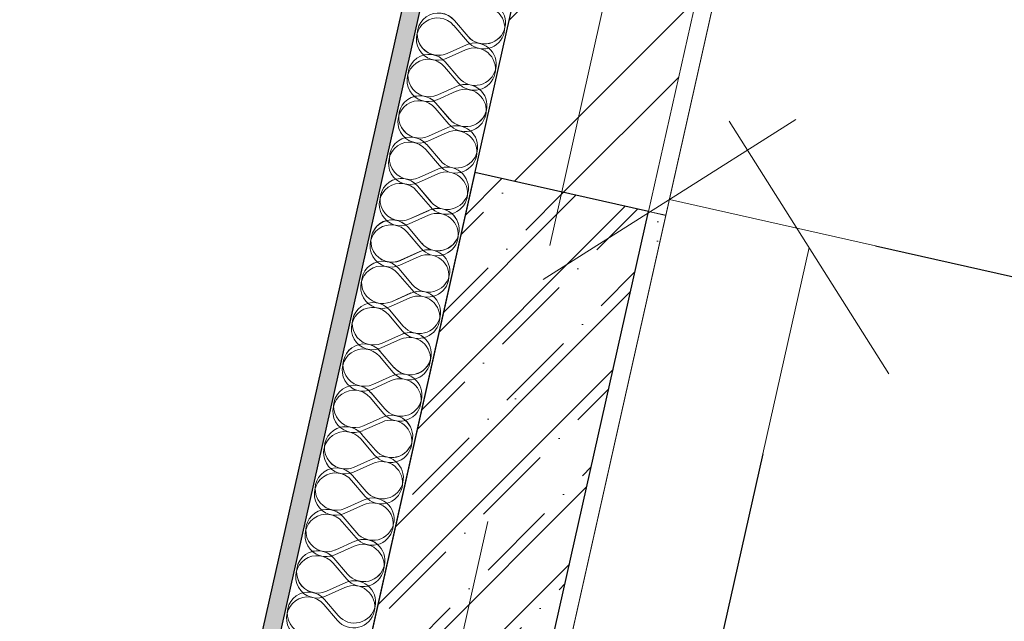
# Model space of a CAD drawing. Header units: millimetres. Extents: x -7145531 to -6681560, y 6117368 to 6219355.
# Tile 31 of 144: x -6936649 to -6935542, y 6132969 to 6133645. Entities that reach past the tile are written whole.
import ezdxf
from ezdxf.enums import TextEntityAlignment as Align

# ---------------------------------------------------------------- set-up
doc = ezdxf.new("R2010")
doc.units = ezdxf.units.MM
doc.header["$MEASUREMENT"] = 0
doc.linetypes.add('Штрихпунктирная', pattern=[670.277762, 352.777767, -176.388884, 0, -141.111112])
for name, color, linetype in [('S - квартира_помещение.АР', 7, 'Continuous'), ('S - МОП.АР', 7, 'Continuous'), ('АР-Стены_внешние_.АР', 7, 'Continuous'), ('АР-Стены_Перегородки_межквартирные_200.АР', 7, 'Continuous'), ('АР-Чертеж-Оси_Осевые размеры.АР', 7, 'Continuous'), ('АР-Чертеж-Размеры.АР', 7, 'Continuous')]:
    doc.layers.add(name, color=color, linetype=linetype)
for name, color, linetype, lineweight in [('АР-Стены_внешние_.АР_Ном._пера__1', 7, 'Continuous', 0), ('АР-Стены_Перегородки_межквартирные_200.АР_Ном._пера__1', 7, 'Continuous', 15), ('АР-Чертеж-Оси_Осевые размеры.АР_Ном._пера__120', 7, 'Continuous', 0)]:
    doc.layers.add(name, color=color, linetype=linetype, lineweight=lineweight)
doc.styles.add('РЎР“Р•РќР•Р\xa0Р\x98Р\xa0_РЎРўР\x98Р›Р¬_3', font='GOTHIC.TTF')
doc.dimstyles.new('СГЕНЕРИР_СТИЛЬ__1', dxfattribs={"dimtxt": 150, "dimasz": 237.5, "dimexe": 0.18, "dimexo": 0.0625, "dimgap": 0, "dimtad": 1, "dimdec": 0, "dimzin": 0, "dimdsep": 46, "dimtxsty": 'РЎР“Р•РќР•Р\xa0Р\x98Р\xa0_РЎРўР\x98Р›Р¬_3', "dimblk": 'ARROWHEAD_6', "dimblk1": 'ARROWHEAD_6', "dimblk2": 'ARROWHEAD_6', "dimcen": 0.09, "dimse1": 1, "dimse2": 1, "dimclrd": 7, "dimclre": 7, "dimclrt": 7, "dimazin": 0, "dimtfac": 1, "dimtdec": 4, "dimtmove": 0, "dimatfit": 3, "dimfxl": 1, "dimtolj": 1, "dimtzin": 0, "dimarcsym": 0})
doc.dimstyles.new('СГЕНЕРИР_СТИЛЬ__2', dxfattribs={"dimtxt": 400, "dimasz": 332.5, "dimexe": 0.18, "dimexo": 0.0625, "dimgap": 0, "dimtad": 1, "dimdec": 0, "dimzin": 0, "dimdsep": 46, "dimtxsty": 'РЎР“Р•РќР•Р\xa0Р\x98Р\xa0_РЎРўР\x98Р›Р¬_3', "dimblk": 'ARROWHEAD_6', "dimblk1": 'ARROWHEAD_6', "dimblk2": 'ARROWHEAD_6', "dimcen": 0.09, "dimse1": 1, "dimse2": 1, "dimclrd": 7, "dimclre": 7, "dimclrt": 7, "dimazin": 0, "dimtfac": 1, "dimtdec": 4, "dimtmove": 0, "dimatfit": 3, "dimfxl": 1, "dimtolj": 1, "dimtzin": 0, "dimarcsym": 0})
pattern_1 = [(45, (-6566190.34, 6563027.8), (-111.369318, 111.369318), [0, -105, 0, -157.5]), (110, (-6565840.34, 6563027.8), (148.001588, 53.868173), [0, -77, 0, -133])]
pattern_2 = [(45, (-6338440.43, 6562625.56), (-111.369318, 111.369318), [0, -105, 0, -157.5]), (110, (-6338090.43, 6562625.56), (148.001588, 53.868173), [0, -77, 0, -133])]

# ---------------------------------------------------------------- blocks, each defined once
blk = doc.blocks.new('*X424', base_point=(-6566190.3, 6562677.8))
at = {"layer": 'АР-Стены_внешние_.АР_Ном._пера__1', "color": 7, "linetype": 'Continuous', "lineweight": 0}
for p, q in [((-7163909.9, 6134046.1), (-7163894.5, 6134028)), ((-7163918.3, 6134009), (-7163896.6, 6134018.7)), ((-7163920.4, 6133999.7), (-7163904.9, 6133981.6)), ((-7163928.7, 6133962.5), (-7163907, 6133972.3)), ((-7163930.8, 6133953.2), (-7163915.4, 6133935.1)), ((-7163939.2, 6133916), (-7163917.4, 6133925.8)), ((-7163941.2, 6133906.7), (-7163925.8, 6133888.6)), ((-7163949.6, 6133869.6), (-7163927.9, 6133879.3)), ((-7163951.7, 6133860.3), (-7163936.2, 6133842.2)), ((-7163960, 6133823.1), (-7163938.3, 6133832.9)), ((-7163962.1, 6133813.8), (-7163946.7, 6133795.7)), ((-7163970.5, 6133776.7), (-7163948.8, 6133786.4)), ((-7163972.6, 6133767.4), (-7163957.1, 6133749.3)), ((-7163980.9, 6133730.2), (-7163959.2, 6133740)), ((-7163983, 6133720.9), (-7163967.5, 6133702.8)), ((-7163991.3, 6133683.7), (-7163969.6, 6133693.5)), ((-7163993.4, 6133674.4), (-7163978, 6133656.3)), ((-7164001.8, 6133637.3), (-7163980.1, 6133647)), ((-7164003.9, 6133628), (-7163988.4, 6133609.9)), ((-7164012.2, 6133590.8), (-7163990.5, 6133600.6)), ((-7164014.3, 6133581.5), (-7163998.8, 6133563.4)), ((-7164022.6, 6133544.3), (-7164000.9, 6133554.1)), ((-7164024.7, 6133535.1), (-7164009.3, 6133516.9)), ((-7164033.1, 6133497.9), (-7164011.4, 6133507.7)), ((-7164035.2, 6133488.6), (-7164019.7, 6133470.5)), ((-7164043.5, 6133451.4), (-7164021.8, 6133461.2)), ((-7164045.6, 6133442.1), (-7164030.1, 6133424)), ((-7164053.9, 6133405), (-7164032.2, 6133414.7)), ((-7164056, 6133395.7), (-7164040.6, 6133377.6))]:
    blk.add_line(p, q, dxfattribs=at)
for centre, start, end in [((-7163876.4, 6134043.5), 347.3417, 114.2116), ((-7163928.1, 6134030.7), 40.4718, 294.2116), ((-7163876.4, 6134043.5), 220.4718, 347.3417), ((-7163886.8, 6133997), 347.3417, 114.2116), ((-7163938.5, 6133984.2), 40.4718, 294.2116), ((-7163886.8, 6133997), 220.4718, 347.3417), ((-7163897.2, 6133950.6), 347.3417, 114.2116), ((-7163948.9, 6133937.8), 40.4718, 294.2116), ((-7163897.2, 6133950.6), 220.4718, 347.3417), ((-7163907.7, 6133904.1), 347.3417, 114.2116), ((-7163959.4, 6133891.3), 40.4718, 294.2116), ((-7163907.7, 6133904.1), 220.4718, 347.3417), ((-7163918.1, 6133857.6), 347.3417, 114.2116), ((-7163969.8, 6133844.8), 40.4718, 294.2116), ((-7163918.1, 6133857.6), 220.4718, 347.3417), ((-7163928.6, 6133811.2), 347.3417, 114.2116), ((-7163980.2, 6133798.4), 40.4718, 294.2116), ((-7163928.6, 6133811.2), 220.4718, 347.3417), ((-7163939, 6133764.7), 347.3417, 114.2116), ((-7163990.7, 6133751.9), 40.4718, 294.2116), ((-7163939, 6133764.7), 220.4718, 347.3417), ((-7163949.4, 6133718.2), 347.3417, 114.2116), ((-7164001.1, 6133705.4), 40.4718, 294.2116), ((-7163949.4, 6133718.2), 220.4718, 347.3417), ((-7163959.9, 6133671.8), 347.3417, 114.2116), ((-7164011.5, 6133659), 40.4718, 294.2116), ((-7163959.9, 6133671.8), 220.4718, 347.3417), ((-7163970.3, 6133625.3), 347.3417, 114.2116), ((-7164022, 6133612.5), 40.4718, 294.2116), ((-7163970.3, 6133625.3), 220.4718, 347.3417), ((-7163980.7, 6133578.9), 347.3417, 114.2116), ((-7164032.4, 6133566.1), 40.4718, 294.2116), ((-7163980.7, 6133578.9), 220.4718, 347.3417), ((-7163991.2, 6133532.4), 347.3417, 114.2116), ((-7164042.8, 6133519.6), 40.4718, 294.2116), ((-7163991.2, 6133532.4), 220.4718, 347.3417), ((-7164001.6, 6133485.9), 347.3417, 114.2116), ((-7164053.3, 6133473.1), 40.4718, 294.2116), ((-7164001.6, 6133485.9), 220.4718, 347.3417), ((-7164012, 6133439.5), 347.3417, 114.2116), ((-7164063.7, 6133426.7), 40.4718, 294.2116), ((-7164012, 6133439.5), 220.4718, 347.3417), ((-7164022.5, 6133393), 347.3417, 114.2116), ((-7164074.1, 6133380.2), 40.4718, 294.2116), ((-7164022.5, 6133393), 220.4718, 347.3417)]:
    blk.add_arc(centre, 23.8, start, end, dxfattribs=at)
blk = doc.blocks.new('Стена_163_8', base_point=(-7164340.2, 6132132.6))
at = {"layer": 'АР-Стены_внешние_.АР', "linetype": 'Continuous', "lineweight": 0, "true_color": 0x000000}
h = blk.add_hatch(dxfattribs=at)
h.set_pattern_fill('ШТУКАТУРКА__ГИПС_01_0008', color=18, style=0, pattern_type=2)
h.set_pattern_definition(pattern_1)
h.paths.add_polyline_path([(-7161215.8, 6146317.8), (-7164394.4, 6132165.3), (-7164374.8, 6132160.9), (-7161196.3, 6146313.5)])
at = {"layer": 'АР-Стены_внешние_.АР_Ном._пера__1', "color": 7, "linetype": 'Continuous', "lineweight": 0}
blk.add_line((-7161196.3, 6146313.5), (-7164374.8, 6132160.9), dxfattribs=at)
at = {"layer": 'АР-Стены_внешние_.АР_Ном._пера__1', "color": 7, "linetype": 'Continuous', "lineweight": 0, "flags": 128}
for points in [[(-7161215.8, 6146317.8), (-7164394.4, 6132165.3)], [(-7164277.3, 6132139), (-7161098.7, 6146291.6)]]:
    blk.add_lwpolyline(points, dxfattribs=at)
at = {"layer": 'АР-Стены_внешние_.АР', "color": 7, "lineweight": 0}
blk.add_blockref('*X424', (-6566190.3, 6562677.8), dxfattribs=at)
blk = doc.blocks.new('Стена_164_8', base_point=(-7163213.1, 6136419.8))
at = {"layer": 'АР-Стены_внешние_.АР', "linetype": 'Continuous', "lineweight": 0, "true_color": 0x000000}
h = blk.add_hatch(dxfattribs=at)
h.set_pattern_fill('БЛОКИ_БЕТОННЫЕ_ЭФФЕКТИВН_71', color=18, style=0, pattern_type=2)
h.set_pattern_definition([(45, (-6566190.34, 6562677.8), (-127.279217, 127.279217), [])])
h.paths.add_polyline_path([(-7163691.8, 6133831.6), (-7163115.5, 6136397.9), (-7163310.6, 6136441.7), (-7163887, 6133875.4)])
h = blk.add_hatch(dxfattribs=at)
h.set_pattern_fill('ШТУКАТУРКА__ГИПС_01_0008', color=18, style=0, pattern_type=2)
h.set_pattern_definition(pattern_1)
h.paths.add_polyline_path([(-7163135.2, 6136310.1), (-7163691.8, 6133831.6), (-7163672.3, 6133827.2), (-7163115.7, 6136305.7)])
at = {"layer": 'АР-Стены_внешние_.АР_Ном._пера__1', "color": 7, "linetype": 'Continuous', "lineweight": 15}
blk.add_line((-7163691.8, 6133831.6), (-7163133, 6136319.8), dxfattribs=at)
at = {"layer": 'АР-Стены_внешние_.АР_Ном._пера__1', "color": 7, "linetype": 'Continuous', "lineweight": 15, "flags": 128}
for points in [[(-7163310.6, 6136441.7), (-7163887, 6133875.4)], [(-7163691.8, 6133831.6), (-7163887, 6133875.4)]]:
    blk.add_lwpolyline(points, dxfattribs=at)
at = {"layer": 'АР-Стены_внешние_.АР_Ном._пера__1', "color": 7, "linetype": 'Continuous', "lineweight": 0, "flags": 128}
for points in [[(-7163672.3, 6133827.2), (-7163115.7, 6136305.7)], [(-7163672.3, 6133827.2), (-7163691.8, 6133831.6)]]:
    blk.add_lwpolyline(points, dxfattribs=at)
blk = doc.blocks.new('Стандартный Маркер Сетки[63]_8', base_point=(-7160680.9, 6147693.7))
at = {"layer": 'АР-Чертеж-Оси_Осевые размеры.АР_Ном._пера__120', "color": 7, "linetype": 'Штрихпунктирная', "lineweight": 0}
blk.add_line((-7160787.5, 6147219.2), (-7165571.2, 6125919.8), dxfattribs=at)
at = {"layer": 'АР-Чертеж-Оси_Осевые размеры.АР_Ном._пера__120', "color": 7, "lineweight": 0, "style": 'РЎР“Р•РќР•Р\xa0Р\x98Р\xa0_РЎРўР\x98Р›Р¬_3'}
blk.add_attdef('AC_MarkerText_1', text='', height=350, rotation=347.3417, dxfattribs=at).set_placement((-7165717.5, 6125138.4), align=Align.TOP_CENTER)
blk = doc.blocks.new('Стандартный Маркер Сетки[83]_8', base_point=(-7160680.9, 6147693.7))
at = {"layer": 'АР-Чертеж-Оси_Осевые размеры.АР_Ном._пера__120', "color": 7, "linetype": 'Штрихпунктирная', "lineweight": 0}
blk.add_line((-7160787.5, 6147219.2), (-7165571.2, 6125919.8), dxfattribs=at)
at = {"layer": 'АР-Чертеж-Оси_Осевые размеры.АР_Ном._пера__120', "color": 7, "lineweight": 0, "style": 'РЎР“Р•РќР•Р\xa0Р\x98Р\xa0_РЎРўР\x98Р›Р¬_3'}
blk.add_attdef('AC_MarkerText_1', text='', height=350, rotation=347.3417, dxfattribs=at).set_placement((-7165717.5, 6125138.4), align=Align.TOP_CENTER)
blk = doc.blocks.new('ARROWHEAD_6')
at = {"color": 0, "linetype": 'Continuous', "lineweight": 0}
for p, q in [((-0.5, -0.5), (0.5, 0.5)), ((0, 0), (-1, 0))]:
    blk.add_line(p, q, dxfattribs=at)
blk = doc.blocks.new('*D584', base_point=(-6566190.3, 6562677.8))
at = {"layer": 'Defpoints', "color": 0, "linetype": 'Continuous', "transparency": 16777216}
for p in [(-6935996.3, 6133643), (-6932158.9, 6132703.9), (-6937658.3, 6126243)]:
    blk.add_point(p, dxfattribs=at)
at = {"layer": 'АР-Чертеж-Оси_Осевые размеры.АР', "color": 7, "linetype": 'Continuous', "lineweight": -2, "transparency": 16777216}
for p, q in [((-6937333.9, 6126170.2), (-6936333.6, 6125945.5)), ((-6934128.8, 6125450.3), (-6935165.7, 6125683.2))]:
    blk.add_line(p, q, dxfattribs=at)
at = {"layer": 'АР-Чертеж-Оси_Осевые размеры.АР', "color": 7, "linetype": 'Continuous', "lineweight": -2, "transparency": 16777216, "xscale": 332.5, "yscale": 332.5, "zscale": 332.5}
for p, rotation in [((-6937658.3, 6126243), 167.3417232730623), ((-6933804.3, 6125377.5), 347.3417232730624)]:
    blk.add_blockref('ARROWHEAD_6', p, dxfattribs=dict(at, rotation=rotation))
at = {"layer": 'АР-Чертеж-Оси_Осевые размеры.АР', "color": 7, "linetype": 'Continuous', "lineweight": 0, "transparency": 16777216, "insert": (-6935749.6, 6125814.4), "char_height": 400, "attachment_point": 5, "rotation": 347.3417, "style": 'РЎР“Р•РќР•Р\xa0Р\x98Р\xa0_РЎРўР\x98Р›Р¬_3'}
blk.add_mtext('\\A1;3950', dxfattribs=at)
blk = doc.blocks.new('*D590', base_point=(-6566190.3, 6562677.8))
at = {"layer": 'Defpoints', "color": 0, "linetype": 'Continuous', "transparency": 16777216}
for p in [(-6936039.5, 6133451.3), (-6936590.3, 6131730.4), (-6936155.9, 6131632.8)]:
    blk.add_point(p, dxfattribs=at)
at = {"layer": 'АР-Чертеж-Размеры.АР', "color": 7, "linetype": 'Continuous', "lineweight": -2, "transparency": 16777216}
for p, q in [((-6935813.6, 6133157.1), (-6935913.5, 6132712.1)), ((-6936103.9, 6131864.5), (-6936007, 6132295.9))]:
    blk.add_line(p, q, dxfattribs=at)
at = {"layer": 'АР-Чертеж-Размеры.АР', "color": 7, "linetype": 'Continuous', "lineweight": -2, "transparency": 16777216, "xscale": 237.5, "yscale": 237.5, "zscale": 237.5}
for p, rotation in [((-6935761.5, 6133388.9), 77.3410680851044), ((-6936155.9, 6131632.8), 257.3410680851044)]:
    blk.add_blockref('ARROWHEAD_6', p, dxfattribs=dict(at, rotation=rotation))
at = {"layer": 'АР-Чертеж-Размеры.АР', "color": 7, "linetype": 'Continuous', "lineweight": 0, "transparency": 16777216, "insert": (-6935960.3, 6132504), "char_height": 150, "attachment_point": 5, "rotation": 77.3411, "style": 'РЎР“Р•РќР•Р\xa0Р\x98Р\xa0_РЎРўР\x98Р›Р¬_3'}
blk.add_mtext('\\A1;1800', dxfattribs=at)
blk = doc.blocks.new('Стена_173_8', base_point=(-7164183.8, 6132097.5))
at = {"layer": 'АР-Стены_внешние_.АР', "linetype": 'Continuous', "lineweight": 0, "true_color": 0x000000}
h = blk.add_hatch(dxfattribs=at)
h.set_pattern_fill('ЖЕЛЕЗОБЕТОН__PROJECT__0008', color=18, style=0, pattern_type=2)
h.set_pattern_definition([(45, (-6566190.34, 6562677.8), (-84.852814, 84.852814), []), (45, (-6566232.77, 6562720.22), (-84.852814, 84.852814), [90, -30, 0, -30])])
h.paths.add_polyline_path([(-7164081.8, 6132095.1), (-7163691.8, 6133831.6), (-7163886.9, 6133875.4), (-7164277, 6132138.9)])
h = blk.add_hatch(dxfattribs=at)
h.set_pattern_fill('ШТУКАТУРКА__ГИПС_01_0008', color=18, style=0, pattern_type=2)
h.set_pattern_definition(pattern_1)
h.paths.add_polyline_path([(-7164062.3, 6132090.7), (-7163672.3, 6133827.2), (-7163691.8, 6133831.6), (-7164081.8, 6132095.1)])
at = {"layer": 'АР-Стены_внешние_.АР_Ном._пера__1', "color": 7, "linetype": 'Continuous', "lineweight": 30}
blk.add_line((-7164081.8, 6132095.1), (-7163691.8, 6133831.6), dxfattribs=at)
at = {"layer": 'АР-Стены_внешние_.АР_Ном._пера__1', "color": 7, "linetype": 'Continuous', "lineweight": 30, "flags": 128}
for points in [[(-7163886.9, 6133875.4), (-7164277, 6132138.9)], [(-7163691.8, 6133831.6), (-7163886.9, 6133875.4)]]:
    blk.add_lwpolyline(points, dxfattribs=at)
at = {"layer": 'АР-Стены_внешние_.АР_Ном._пера__1', "color": 7, "linetype": 'Continuous', "lineweight": 0, "flags": 128}
for points in [[(-7164062.3, 6132090.7), (-7163672.3, 6133827.2)], [(-7163672.3, 6133827.2), (-7163691.8, 6133831.6)]]:
    blk.add_lwpolyline(points, dxfattribs=at)
blk = doc.blocks.new('*D721', base_point=(-6566190.3, 6562677.8))
at = {"layer": 'Defpoints', "color": 0, "linetype": 'Continuous', "transparency": 16777216}
for p in [(-6932298.5, 6132629.8), (-6936119.6, 6132547), (-6932499.7, 6131734.1)]:
    blk.add_point(p, dxfattribs=at)
at = {"layer": 'АР-Чертеж-Размеры.АР', "color": 7, "linetype": 'Continuous', "lineweight": -2, "transparency": 16777216}
for p, q in [((-6935686.7, 6133390.7), (-6934334.3, 6133087)), ((-6932530.2, 6132681.8), (-6933896.3, 6132988.6))]:
    blk.add_line(p, q, dxfattribs=at)
at = {"layer": 'АР-Чертеж-Размеры.АР', "color": 7, "linetype": 'Continuous', "lineweight": -2, "transparency": 16777216, "xscale": 237.5, "yscale": 237.5, "zscale": 237.5}
for p, rotation in [((-6935918.4, 6133442.7), 167.3424869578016), ((-6932298.5, 6132629.8), 347.3424869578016)]:
    blk.add_blockref('ARROWHEAD_6', p, dxfattribs=dict(at, rotation=rotation))
at = {"layer": 'АР-Чертеж-Размеры.АР', "color": 7, "linetype": 'Continuous', "lineweight": 0, "transparency": 16777216, "insert": (-6934115.3, 6133037.8), "char_height": 150, "attachment_point": 5, "rotation": 347.3425, "style": 'РЎР“Р•РќР•Р\xa0Р\x98Р\xa0_РЎРўР\x98Р›Р¬_3'}
blk.add_mtext('\\A1;3710', dxfattribs=at)
blk = doc.blocks.new('*X873', base_point=(-6338440.4, 6562275.6))
at = {"layer": 'АР-Стены_Перегородки_межквартирные_200.АР_Ном._пера__1', "color": 7, "linetype": 'Continuous', "lineweight": 0}
for p, q in [((-6936160.9, 6133638.4), (-6936145.5, 6133620.3)), ((-6936169.3, 6133601.2), (-6936147.6, 6133611)), ((-6936171.4, 6133591.9), (-6936155.9, 6133573.8)), ((-6936179.7, 6133554.8), (-6936158, 6133564.5)), ((-6936181.8, 6133545.5), (-6936166.4, 6133527.3)), ((-6936190.2, 6133508.3), (-6936168.4, 6133518.1)), ((-6936192.3, 6133499), (-6936176.8, 6133480.9)), ((-6936200.6, 6133461.8), (-6936178.9, 6133471.6)), ((-6936202.7, 6133452.5), (-6936187.2, 6133434.4)), ((-6936211, 6133415.4), (-6936189.3, 6133425.1)), ((-6936213.1, 6133406.1), (-6936197.7, 6133388)), ((-6936221.5, 6133368.9), (-6936199.8, 6133378.7)), ((-6936223.6, 6133359.6), (-6936208.1, 6133341.5)), ((-6936231.9, 6133322.4), (-6936210.2, 6133332.2)), ((-6936234, 6133313.1), (-6936218.5, 6133295)), ((-6936242.3, 6133276), (-6936220.6, 6133285.7)), ((-6936244.4, 6133266.7), (-6936229, 6133248.6)), ((-6936252.8, 6133229.5), (-6936231.1, 6133239.3)), ((-6936254.9, 6133220.2), (-6936239.4, 6133202.1)), ((-6936263.2, 6133183.1), (-6936241.5, 6133192.8)), ((-6936265.3, 6133173.8), (-6936249.8, 6133155.7)), ((-6936273.6, 6133136.6), (-6936251.9, 6133146.4)), ((-6936275.7, 6133127.3), (-6936260.3, 6133109.2)), ((-6936284.1, 6133090.1), (-6936262.4, 6133099.9)), ((-6936286.2, 6133080.8), (-6936270.7, 6133062.7)), ((-6936294.5, 6133043.7), (-6936272.8, 6133053.4)), ((-6936296.6, 6133034.4), (-6936281.1, 6133016.3)), ((-6936304.9, 6132997.2), (-6936283.2, 6133007)), ((-6936307, 6132987.9), (-6936291.6, 6132969.8))]:
    blk.add_line(p, q, dxfattribs=at)
for centre, start, end in [((-6936127.4, 6133635.7), 347.3424, 114.2123), ((-6936179.1, 6133622.9), 40.4725, 294.2123), ((-6936127.4, 6133635.7), 220.4725, 347.3424), ((-6936137.8, 6133589.3), 347.3424, 114.2123), ((-6936189.5, 6133576.5), 40.4725, 294.2123), ((-6936137.8, 6133589.3), 220.4725, 347.3424), ((-6936148.2, 6133542.8), 347.3424, 114.2123), ((-6936199.9, 6133530), 40.4725, 294.2123), ((-6936148.2, 6133542.8), 220.4725, 347.3424), ((-6936158.7, 6133496.3), 347.3424, 114.2123), ((-6936210.4, 6133483.5), 40.4725, 294.2123), ((-6936158.7, 6133496.3), 220.4725, 347.3424), ((-6936169.1, 6133449.9), 347.3424, 114.2123), ((-6936220.8, 6133437.1), 40.4725, 294.2123), ((-6936169.1, 6133449.9), 220.4725, 347.3424), ((-6936179.6, 6133403.4), 347.3424, 114.2123), ((-6936231.2, 6133390.6), 40.4725, 294.2123), ((-6936179.6, 6133403.4), 220.4725, 347.3424), ((-6936190, 6133357), 347.3424, 114.2123), ((-6936241.7, 6133344.2), 40.4725, 294.2123), ((-6936190, 6133357), 220.4725, 347.3424), ((-6936200.4, 6133310.5), 347.3424, 114.2123), ((-6936252.1, 6133297.7), 40.4725, 294.2123), ((-6936200.4, 6133310.5), 220.4725, 347.3424), ((-6936210.9, 6133264), 347.3424, 114.2123), ((-6936262.5, 6133251.2), 40.4725, 294.2123), ((-6936210.9, 6133264), 220.4725, 347.3424), ((-6936221.3, 6133217.6), 347.3424, 114.2123), ((-6936273, 6133204.8), 40.4725, 294.2123), ((-6936221.3, 6133217.6), 220.4725, 347.3424), ((-6936231.7, 6133171.1), 347.3424, 114.2123), ((-6936283.4, 6133158.3), 40.4725, 294.2123), ((-6936231.7, 6133171.1), 220.4725, 347.3424), ((-6936242.2, 6133124.6), 347.3424, 114.2123), ((-6936293.8, 6133111.8), 40.4725, 294.2123), ((-6936242.2, 6133124.6), 220.4725, 347.3424), ((-6936252.6, 6133078.2), 347.3424, 114.2123), ((-6936304.3, 6133065.4), 40.4725, 294.2123), ((-6936252.6, 6133078.2), 220.4725, 347.3424), ((-6936263, 6133031.7), 347.3424, 114.2123), ((-6936314.7, 6133018.9), 40.4725, 294.2123), ((-6936263, 6133031.7), 220.4725, 347.3424), ((-6936273.5, 6132985.3), 347.3424, 114.2123), ((-6936325.1, 6132972.5), 40.4725, 294.2123), ((-6936273.5, 6132985.3), 220.4725, 347.3424)]:
    blk.add_arc(centre, 23.8, start, end, dxfattribs=at)
blk = doc.blocks.new('Стена_258_3', base_point=(-6933461.3, 6145935.1))
at = {"layer": 'АР-Стены_Перегородки_межквартирные_200.АР', "linetype": 'Continuous', "lineweight": 0, "true_color": 0x000000}
h = blk.add_hatch(dxfattribs=at)
h.set_pattern_fill('ШТУКАТУРКА__ГИПС_01_0003', color=18, style=0, pattern_type=2)
h.set_pattern_definition(pattern_2)
h.paths.add_polyline_path([(-6933465.7, 6145915.6), (-6936644.1, 6131763), (-6936624.6, 6131758.6), (-6933446.2, 6145911.2)])
at = {"layer": 'АР-Стены_Перегородки_межквартирные_200.АР_Ном._пера__1', "color": 7, "linetype": 'Continuous', "lineweight": 0}
blk.add_line((-6933446.2, 6145911.2), (-6936624.6, 6131758.6), dxfattribs=at)
at = {"layer": 'АР-Стены_Перегородки_межквартирные_200.АР_Ном._пера__1', "color": 7, "linetype": 'Continuous', "lineweight": 0, "flags": 128}
for points in [[(-6933465.7, 6145915.6), (-6936644.1, 6131763)], [(-6936527, 6131736.7), (-6933348.6, 6145889.3)]]:
    blk.add_lwpolyline(points, dxfattribs=at)
at = {"layer": 'АР-Стены_Перегородки_межквартирные_200.АР', "color": 7, "lineweight": 0}
blk.add_blockref('*X873', (-6338440.4, 6562275.6), dxfattribs=at)
blk = doc.blocks.new('*X876', base_point=(-6338440.4, 6562275.6))
at = {"layer": 'АР-Стены_внешние_.АР_Ном._пера__1', "color": 7, "linetype": 'Continuous', "lineweight": 0}
for p, q in [((-6936160, 6133643.9), (-6936144.6, 6133625.8)), ((-6936168.4, 6133606.7), (-6936146.7, 6133616.5)), ((-6936170.5, 6133597.4), (-6936155, 6133579.3)), ((-6936178.8, 6133560.3), (-6936157.1, 6133570)), ((-6936180.9, 6133551), (-6936165.4, 6133532.9)), ((-6936189.3, 6133513.8), (-6936167.5, 6133523.6)), ((-6936191.3, 6133504.5), (-6936175.9, 6133486.4)), ((-6936199.7, 6133467.3), (-6936178, 6133477.1)), ((-6936201.8, 6133458), (-6936186.3, 6133439.9)), ((-6936210.1, 6133420.9), (-6936188.4, 6133430.6)), ((-6936212.2, 6133411.6), (-6936196.8, 6133393.5)), ((-6936220.6, 6133374.4), (-6936198.8, 6133384.2)), ((-6936222.6, 6133365.1), (-6936207.2, 6133347)), ((-6936231, 6133328), (-6936209.3, 6133337.7)), ((-6936233.1, 6133318.7), (-6936217.6, 6133300.6)), ((-6936241.4, 6133281.5), (-6936219.7, 6133291.3)), ((-6936243.5, 6133272.2), (-6936228.1, 6133254.1)), ((-6936251.9, 6133235), (-6936230.1, 6133244.8)), ((-6936253.9, 6133225.7), (-6936238.5, 6133207.6)), ((-6936262.3, 6133188.6), (-6936240.6, 6133198.3)), ((-6936264.4, 6133179.3), (-6936248.9, 6133161.2)), ((-6936272.7, 6133142.1), (-6936251, 6133151.9)), ((-6936274.8, 6133132.8), (-6936259.4, 6133114.7)), ((-6936283.2, 6133095.6), (-6936261.5, 6133105.4)), ((-6936285.3, 6133086.4), (-6936269.8, 6133068.2)), ((-6936293.6, 6133049.2), (-6936271.9, 6133059)), ((-6936295.7, 6133039.9), (-6936280.2, 6133021.8)), ((-6936304, 6133002.7), (-6936282.3, 6133012.5)), ((-6936306.1, 6132993.4), (-6936290.7, 6132975.3))]:
    blk.add_line(p, q, dxfattribs=at)
for centre, start, end in [((-6936126.5, 6133641.2), 347.3417, 114.2116), ((-6936178.1, 6133628.4), 40.4718, 294.2116), ((-6936126.5, 6133641.2), 220.4718, 347.3417), ((-6936136.9, 6133594.8), 347.3417, 114.2116), ((-6936188.6, 6133582), 40.4718, 294.2116), ((-6936136.9, 6133594.8), 220.4718, 347.3417), ((-6936147.3, 6133548.3), 347.3417, 114.2116), ((-6936199, 6133535.5), 40.4718, 294.2116), ((-6936147.3, 6133548.3), 220.4718, 347.3417), ((-6936157.8, 6133501.9), 347.3417, 114.2116), ((-6936209.5, 6133489.1), 40.4718, 294.2116), ((-6936157.8, 6133501.9), 220.4718, 347.3417), ((-6936168.2, 6133455.4), 347.3417, 114.2116), ((-6936219.9, 6133442.6), 40.4718, 294.2116), ((-6936168.2, 6133455.4), 220.4718, 347.3417), ((-6936178.6, 6133408.9), 347.3417, 114.2116), ((-6936230.3, 6133396.1), 40.4718, 294.2116), ((-6936178.6, 6133408.9), 220.4718, 347.3417), ((-6936189.1, 6133362.5), 347.3417, 114.2116), ((-6936240.8, 6133349.7), 40.4718, 294.2116), ((-6936189.1, 6133362.5), 220.4718, 347.3417), ((-6936199.5, 6133316), 347.3417, 114.2116), ((-6936251.2, 6133303.2), 40.4718, 294.2116), ((-6936199.5, 6133316), 220.4718, 347.3417), ((-6936209.9, 6133269.5), 347.3417, 114.2116), ((-6936261.6, 6133256.7), 40.4718, 294.2116), ((-6936209.9, 6133269.5), 220.4718, 347.3417), ((-6936220.4, 6133223.1), 347.3417, 114.2116), ((-6936272.1, 6133210.3), 40.4718, 294.2116), ((-6936220.4, 6133223.1), 220.4718, 347.3417), ((-6936230.8, 6133176.6), 347.3417, 114.2116), ((-6936282.5, 6133163.8), 40.4718, 294.2116), ((-6936230.8, 6133176.6), 220.4718, 347.3417), ((-6936241.3, 6133130.2), 347.3417, 114.2116), ((-6936292.9, 6133117.4), 40.4718, 294.2116), ((-6936241.3, 6133130.2), 220.4718, 347.3417), ((-6936251.7, 6133083.7), 347.3417, 114.2116), ((-6936303.4, 6133070.9), 40.4718, 294.2116), ((-6936251.7, 6133083.7), 220.4718, 347.3417), ((-6936262.1, 6133037.2), 347.3417, 114.2116), ((-6936313.8, 6133024.4), 40.4718, 294.2116), ((-6936262.1, 6133037.2), 220.4718, 347.3417), ((-6936272.6, 6132990.8), 347.3417, 114.2116), ((-6936324.2, 6132978), 40.4718, 294.2116), ((-6936272.6, 6132990.8), 220.4718, 347.3417)]:
    blk.add_arc(centre, 23.8, start, end, dxfattribs=at)
blk = doc.blocks.new('Стена_259_3', base_point=(-6936590.3, 6131730.4))
at = {"layer": 'АР-Стены_внешние_.АР', "linetype": 'Continuous', "lineweight": 0, "true_color": 0x000000}
h = blk.add_hatch(dxfattribs=at)
h.set_pattern_fill('ШТУКАТУРКА__ГИПС_01_0003', color=18, style=0, pattern_type=2)
h.set_pattern_definition(pattern_2)
h.paths.add_polyline_path([(-6933465.9, 6145915.6), (-6936644.4, 6131763), (-6936624.9, 6131758.7), (-6933446.3, 6145911.2)])
at = {"layer": 'АР-Стены_внешние_.АР_Ном._пера__1', "color": 7, "linetype": 'Continuous', "lineweight": 0}
blk.add_line((-6933446.3, 6145911.2), (-6936624.9, 6131758.7), dxfattribs=at)
at = {"layer": 'АР-Стены_внешние_.АР_Ном._пера__1', "color": 7, "linetype": 'Continuous', "lineweight": 0, "flags": 128}
for points in [[(-6933465.9, 6145915.6), (-6936644.4, 6131763)], [(-6936527.4, 6131736.7), (-6933348.8, 6145889.3)]]:
    blk.add_lwpolyline(points, dxfattribs=at)
at = {"layer": 'АР-Стены_внешние_.АР', "color": 7, "lineweight": 0}
blk.add_blockref('*X876', (-6338440.4, 6562275.6), dxfattribs=at)
blk = doc.blocks.new('Стена_260_3', base_point=(-6935463.1, 6136017.6))
at = {"layer": 'АР-Стены_внешние_.АР', "linetype": 'Continuous', "lineweight": 0, "true_color": 0x000000}
h = blk.add_hatch(dxfattribs=at)
h.set_pattern_fill('БЛОКИ_БЕТОННЫЕ_ЭФФЕКТИВН_7A', color=18, style=0, pattern_type=2)
h.set_pattern_definition([(45, (-6338440.43, 6562275.56), (-127.279217, 127.279217), [])])
h.paths.add_polyline_path([(-6935941.9, 6133429.4), (-6935365.6, 6135995.7), (-6935560.7, 6136039.5), (-6936137.1, 6133473.2)])
h = blk.add_hatch(dxfattribs=at)
h.set_pattern_fill('ШТУКАТУРКА__ГИПС_01_0003', color=18, style=0, pattern_type=2)
h.set_pattern_definition(pattern_2)
h.paths.add_polyline_path([(-6935385.3, 6135907.8), (-6935941.9, 6133429.4), (-6935922.4, 6133425), (-6935365.8, 6135903.5)])
at = {"layer": 'АР-Стены_внешние_.АР_Ном._пера__1', "color": 7, "linetype": 'Continuous', "lineweight": 15}
blk.add_line((-6935941.9, 6133429.4), (-6935383.1, 6135917.6), dxfattribs=at)
at = {"layer": 'АР-Стены_внешние_.АР_Ном._пера__1', "color": 7, "linetype": 'Continuous', "lineweight": 15, "flags": 128}
for points in [[(-6935560.7, 6136039.5), (-6936137.1, 6133473.2)], [(-6935941.9, 6133429.4), (-6936137.1, 6133473.2)]]:
    blk.add_lwpolyline(points, dxfattribs=at)
at = {"layer": 'АР-Стены_внешние_.АР_Ном._пера__1', "color": 7, "linetype": 'Continuous', "lineweight": 0, "flags": 128}
for points in [[(-6935922.4, 6133425), (-6935365.8, 6135903.5)], [(-6935922.4, 6133425), (-6935941.9, 6133429.4)]]:
    blk.add_lwpolyline(points, dxfattribs=at)
blk = doc.blocks.new('Стандартный Маркер Сетки[130]_3', base_point=(-6932931, 6147291.5))
at = {"layer": 'АР-Чертеж-Оси_Осевые размеры.АР_Ном._пера__120', "color": 7, "linetype": 'Штрихпунктирная', "lineweight": 0}
blk.add_line((-6933037.6, 6146816.9), (-6937821.3, 6125517.5), dxfattribs=at)
at = {"layer": 'АР-Чертеж-Оси_Осевые размеры.АР_Ном._пера__120', "color": 7, "lineweight": 0, "style": 'РЎР“Р•РќР•Р\xa0Р\x98Р\xa0_РЎРўР\x98Р›Р¬_3'}
blk.add_attdef('AC_MarkerText_1', text='', height=350, rotation=347.3417, dxfattribs=at).set_placement((-6937967.6, 6124736.2), align=Align.TOP_CENTER)
blk = doc.blocks.new('Стандартный Маркер Сетки[143]_3', base_point=(-6932931, 6147291.5))
at = {"layer": 'АР-Чертеж-Оси_Осевые размеры.АР_Ном._пера__120', "color": 7, "linetype": 'Штрихпунктирная', "lineweight": 0}
blk.add_line((-6933037.6, 6146816.9), (-6937821.3, 6125517.5), dxfattribs=at)
at = {"layer": 'АР-Чертеж-Оси_Осевые размеры.АР_Ном._пера__120', "color": 7, "lineweight": 0, "style": 'РЎР“Р•РќР•Р\xa0Р\x98Р\xa0_РЎРўР\x98Р›Р¬_3'}
blk.add_attdef('AC_MarkerText_1', text='', height=350, rotation=347.3417, dxfattribs=at).set_placement((-6937967.6, 6124736.2), align=Align.TOP_CENTER)
blk = doc.blocks.new('Стена_267_3', base_point=(-6936433.9, 6131695.2))
at = {"layer": 'АР-Стены_внешние_.АР', "linetype": 'Continuous', "lineweight": 0, "true_color": 0x000000}
h = blk.add_hatch(dxfattribs=at)
h.set_pattern_fill('ЖЕЛЕЗОБЕТОН__PROJECT__0003', color=18, style=0, pattern_type=2)
h.set_pattern_definition([(45, (-6338440.43, 6562275.56), (-84.852814, 84.852814), []), (45, (-6338482.86, 6562317.98), (-84.852814, 84.852814), [90, -30, 0, -30])])
h.paths.add_polyline_path([(-6936331.9, 6131692.8), (-6935941.9, 6133429.4), (-6936137, 6133473.2), (-6936527, 6131736.7)])
h = blk.add_hatch(dxfattribs=at)
h.set_pattern_fill('ШТУКАТУРКА__ГИПС_01_0003', color=18, style=0, pattern_type=2)
h.set_pattern_definition(pattern_2)
h.paths.add_polyline_path([(-6936312.4, 6131688.5), (-6935922.4, 6133425), (-6935941.9, 6133429.4), (-6936331.9, 6131692.8)])
at = {"layer": 'АР-Стены_внешние_.АР_Ном._пера__1', "color": 7, "linetype": 'Continuous', "lineweight": 30}
blk.add_line((-6936331.9, 6131692.8), (-6935941.9, 6133429.4), dxfattribs=at)
at = {"layer": 'АР-Стены_внешние_.АР_Ном._пера__1', "color": 7, "linetype": 'Continuous', "lineweight": 30, "flags": 128}
for points in [[(-6936137, 6133473.2), (-6936527, 6131736.7)], [(-6935941.9, 6133429.4), (-6936137, 6133473.2)]]:
    blk.add_lwpolyline(points, dxfattribs=at)
at = {"layer": 'АР-Стены_внешние_.АР_Ном._пера__1', "color": 7, "linetype": 'Continuous', "lineweight": 0, "flags": 128}
for points in [[(-6935922.4, 6133425), (-6935941.9, 6133429.4)], [(-6936312.4, 6131688.5), (-6935922.4, 6133425)]]:
    blk.add_lwpolyline(points, dxfattribs=at)

msp = doc.modelspace()

# ---------------------------------------------------------------- linework, layer by layer
at = {"layer": 'S - квартира_помещение.АР', "color": 254, "linetype": 'Continuous', "lineweight": 0, "true_color": 0xffe1c4, "flags": 128}
msp.add_lwpolyline([(-6932692.5, 6130875.5), (-6931745.9, 6135090.5), (-6935365.8, 6135903.5), (-6936312.4, 6131688.5)], close=True, dxfattribs=at)
at = {"layer": 'S - МОП.АР', "color": 254, "linetype": 'Continuous', "lineweight": 0, "true_color": 0xd1c7d6, "flags": 128}
msp.add_lwpolyline([(-6954335.9, 6152155.6), (-6957846.3, 6136524.6), (-6950519, 6134879), (-6950271.3, 6135981.7), (-6950027.1, 6135926.9), (-6950274.8, 6134824.2), (-6946937.8, 6134074.8), (-6936644.3, 6131762.8), (-6933465.7, 6145915.6)], dxfattribs=at)

# ---------------------------------------------------------------- block references
at = {"layer": 'АР-Стены_внешние_.АР', "color": 7, "lineweight": 0}
for name, p in [('Стена_163_8', (-6936590.3, 6131730.4)), ('Стена_259_3', (-6936590.3, 6131730.4)), ('Стена_164_8', (-6935463.1, 6136017.6)), ('Стена_260_3', (-6935463.1, 6136017.6)), ('Стена_173_8', (-6936433.9, 6131695.2)), ('Стена_267_3', (-6936433.9, 6131695.2))]:
    msp.add_blockref(name, p, dxfattribs=at)
at = {"layer": 'АР-Стены_Перегородки_межквартирные_200.АР', "color": 7, "lineweight": 0}
msp.add_blockref('Стена_258_3', (-6933461.3, 6145935.1), dxfattribs=at)
at = {"layer": 'АР-Чертеж-Оси_Осевые размеры.АР', "color": 8, "linetype": 'Continuous', "lineweight": 15}
for name in ['Стандартный Маркер Сетки[63]_8', 'Стандартный Маркер Сетки[83]_8', 'Стандартный Маркер Сетки[130]_3', 'Стандартный Маркер Сетки[143]_3']:
    msp.add_blockref(name, (-6932931, 6147291.5), dxfattribs=at)

# ---------------------------------------------------------------- dimensions: what is measured, and where the dimension line sits
at = {"layer": 'АР-Чертеж-Оси_Осевые размеры.АР', "color": 7, "linetype": 'Continuous', "lineweight": 0}
dim = msp.add_linear_dim(base=(-6937658.3, 6126243), p1=(-6932158.9, 6132703.9), p2=(-6935996.3, 6133643), angle=167.3417, dimstyle='СГЕНЕРИР_СТИЛЬ__2', dxfattribs=at)
dim.commit()
dim.dimension.update_dxf_attribs({"geometry": '*D584', "text_midpoint": (-6935749.6, 6125814.4), "dimtype": 160, "text_rotation": 347.3417})
at = {"layer": 'АР-Чертеж-Размеры.АР', "color": 7, "linetype": 'Continuous', "lineweight": 0}
for base, p1, p2, angle, picture, middle, turn in [((-6936155.9, 6131632.8), (-6936039.5, 6133451.3), (-6936590.3, 6131730.4), 257.3411, '*D590', (-6935960.3, 6132504), 77.3411), ((-6932298.5, 6132629.8), (-6936119.6, 6132547), (-6932499.7, 6131734.1), 347.3425, '*D721', (-6934115.3, 6133037.8), 347.3425)]:
    dim = msp.add_linear_dim(base=base, p1=p1, p2=p2, angle=angle, dimstyle='СГЕНЕРИР_СТИЛЬ__1', dxfattribs=at)
    dim.commit()
    dim.dimension.update_dxf_attribs({"geometry": picture, "text_midpoint": middle, "dimtype": 160, "text_rotation": turn})

doc.saveas('drawing.dxf')
